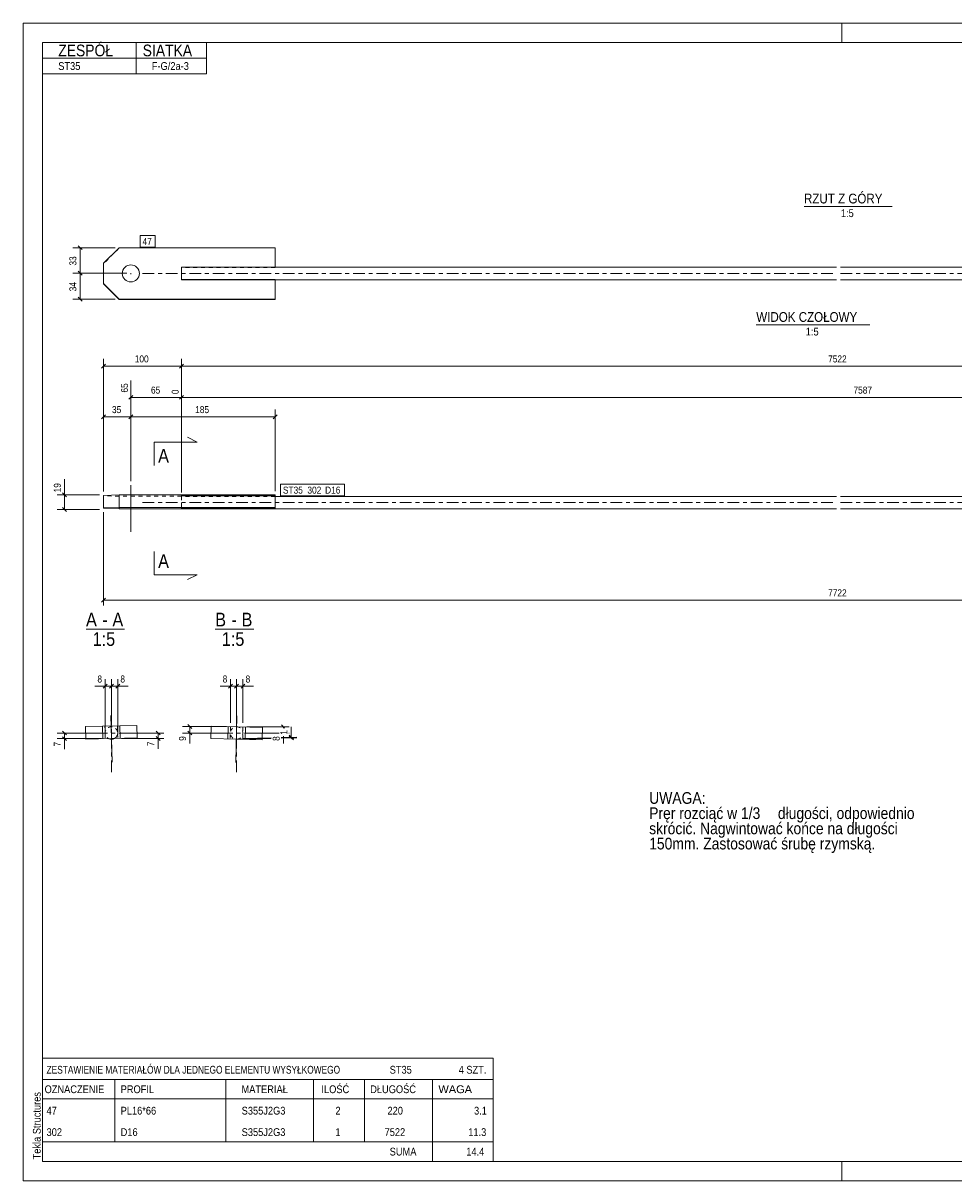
# Model space of a CAD drawing. Header units: millimetres. Extents: x 0 to 420, y 0 to 297.
# Tile 1 of 2: x 0 to 239, y 0 to 297. Entities that reach past the tile are written whole.
import ezdxf

# ---------------------------------------------------------------- set-up
doc = ezdxf.new("R2010")
doc.units = ezdxf.units.MM
for name, pattern in [('XKITLINE00', [0]), ('XKITLINE01', [4, 1, -1, 1, -1]), ('XKITLINE03', [6, 3, -1, 1, -1])]:
    doc.linetypes.add(name, pattern=pattern)
for name, color, linetype, lineweight in [('Arkusz rysunku', 3, 'Continuous', 0), ('Element', 2, 'Continuous', 0), ('Inny typ obiektu', 7, 'Continuous', 0), ('Przekrój', 7, 'Continuous', 0), ('Tekst', 7, 'Continuous', 0), ('Wymiar', 4, 'Continuous', 0), ('Znak elementu', 2, 'Continuous', 0), ('Śruba', 3, 'Continuous', 0)]:
    doc.layers.add(name, color=color, linetype=linetype, lineweight=lineweight)
doc.styles.add('ARIAL', font='ARIAL.TTF')

msp = doc.modelspace()

# ---------------------------------------------------------------- linework, layer by layer
at = {"layer": 'Arkusz rysunku', "linetype": 'XKITLINE00', "lineweight": 0}
for p, q in [((420, 297), (0, 297)), ((0, 297), (0, 0)), ((0, 292), (0, 297)), ((5, 297), (0, 297)), ((210, 292), (210, 297)), ((415, 292), (5, 292)), ((5, 292), (5, 5)), ((0, 0), (0, 5)), ((5, 5), (415, 5)), ((210, 0), (210, 5)), ((0, 0), (420, 0))]:
    msp.add_line(p, q, dxfattribs=at)
at = {"layer": 'Element', "linetype": 'XKITLINE00', "lineweight": 0}
for p, q in [((24.62, 239.4), (20.62, 235.4)), ((64.62, 239.4), (24.62, 239.4)), ((64.62, 239.4), (64.62, 234.36)), ((20.62, 235.4), (20.62, 230.13)), ((40.62, 234.4), (64.62, 234.4)), ((40.62, 234.4), (40.62, 231.2)), ((40.62, 234.36), (208.62, 234.36)), ((209.62, 234.36), (377.62, 234.36)), ((20.62, 230.2), (24.62, 226.2)), ((24.62, 226.13), (20.62, 230.13)), ((40.62, 231.2), (64.62, 231.2)), ((64.62, 226.13), (64.62, 231.2)), ((208.62, 231.16), (64.62, 231.16)), ((353.62, 231.16), (209.62, 231.16)), ((24.62, 226.2), (64.62, 226.2)), ((24.62, 226.2), (24.62, 226.13)), ((24.62, 226.13), (64.62, 226.13)), ((20.62, 175.86), (24.62, 175.96)), ((20.62, 172.54), (20.62, 175.86)), ((24.62, 175.96), (64.62, 175.96)), ((24.62, 175.96), (24.62, 172.76)), ((64.62, 175.96), (64.62, 172.64)), ((208.62, 175.6), (64.62, 175.6)), ((353.62, 175.6), (209.62, 175.6)), ((24.62, 172.76), (20.62, 172.66)), ((20.62, 172.54), (24.62, 172.44)), ((24.62, 172.76), (64.62, 172.76)), ((40.62, 172.44), (24.62, 172.44)), ((40.62, 172.64), (40.62, 172.62)), ((40.62, 172.64), (64.62, 172.64)), ((40.62, 172.62), (40.62, 172.4)), ((40.62, 172.4), (208.62, 172.4)), ((209.62, 172.4), (377.62, 172.4)), ((15.98, 116.52), (29.17, 116.84)), ((15.98, 116.52), (29.17, 116.84)), ((16.06, 113.32), (15.98, 116.52)), ((16.06, 113.32), (15.98, 116.52)), ((29.17, 116.84), (29.25, 113.64)), ((29.17, 116.84), (29.25, 113.64)), ((48.18, 116.66), (48.1, 113.46)), ((48.18, 116.66), (48.1, 113.46)), ((61.38, 116.34), (48.18, 116.66)), ((61.38, 116.34), (48.18, 116.66)), ((61.38, 116.34), (61.3, 113.15)), ((61.3, 113.15), (61.38, 116.34)), ((29.25, 113.64), (16.06, 113.32)), ((29.25, 113.64), (16.06, 113.32)), ((61.3, 113.15), (48.1, 113.46)), ((48.1, 113.46), (61.3, 113.15))]:
    msp.add_line(p, q, dxfattribs=at)
at = {"layer": 'Element', "linetype": 'XKITLINE01', "lineweight": 0}
for p, q in [((24.62, 239.32), (20.62, 235.32)), ((24.62, 239.4), (24.62, 239.32)), ((24.62, 239.32), (64.62, 239.32)), ((40.62, 231.16), (40.62, 234.36)), ((64.62, 234.32), (40.62, 234.32)), ((64.62, 234.36), (64.62, 234.32)), ((64.62, 234.36), (64.62, 234.32)), ((40.62, 231.2), (40.62, 231.13)), ((40.62, 231.2), (40.62, 231.13)), ((64.62, 231.16), (40.62, 231.16)), ((40.62, 231.13), (64.62, 231.13)), ((20.62, 175.74), (20.62, 175.86)), ((24.62, 175.64), (20.62, 175.74)), ((64.62, 175.64), (24.62, 175.64)), ((64.62, 175.84), (40.62, 175.84)), ((40.62, 175.84), (40.62, 175.76)), ((40.62, 175.84), (40.62, 172.64)), ((40.62, 175.76), (64.62, 175.76)), ((64.62, 175.6), (40.62, 175.6)), ((40.62, 175.6), (40.62, 172.62)), ((64.62, 175.96), (64.62, 175.84)), ((64.62, 175.76), (64.62, 175.64)), ((20.62, 172.66), (20.62, 172.54)), ((24.62, 172.44), (24.62, 172.76)), ((40.62, 172.62), (40.62, 172.76)), ((40.62, 172.76), (40.62, 172.64)), ((40.62, 172.62), (40.62, 172.56)), ((64.62, 172.56), (40.62, 172.56)), ((64.62, 172.44), (40.62, 172.44)), ((64.62, 172.64), (64.62, 172.56)), ((64.62, 172.64), (64.62, 172.44)), ((64.62, 172.44), (64.62, 172.56)), ((20.98, 116.64), (21.05, 113.44)), ((24.18, 116.72), (24.25, 113.52)), ((53.18, 116.54), (53.1, 113.34)), ((56.38, 116.46), (56.3, 113.26))]:
    msp.add_line(p, q, dxfattribs=at)
at = {"layer": 'Element', "linetype": 'XKITLINE03', "lineweight": 0}
for p, q in [((30.62, 232.76), (208.62, 232.76)), ((209.62, 232.76), (387.62, 232.76)), ((30.62, 174), (208.62, 174)), ((209.62, 174), (387.62, 174)), ((22.62, 104.88), (22.62, 124.88)), ((54.74, 104.88), (54.74, 124.88)), ((12.62, 114.88), (32.62, 114.88)), ((44.74, 114.88), (64.74, 114.88))]:
    msp.add_line(p, q, dxfattribs=at)
at = {"layer": 'Element', "linetype": 'XKITLINE01', "lineweight": 0}
for centre, start, end in [((22.62, 114.88), 300, 244.6635), ((54.74, 114.88), 272.1751, 267.3969)]:
    msp.add_arc(centre, 1.6, start, end, dxfattribs=at)
at = {"layer": 'Element', "linetype": 'XKITLINE00', "lineweight": 0}
for centre, start, end in [((22.62, 114.88), 244.6635, 300), ((54.74, 114.88), 267.3969, 272.1751)]:
    msp.add_arc(centre, 1.6, start, end, dxfattribs=at)
at = {"layer": 'Inny typ obiektu', "linetype": 'XKITLINE00', "lineweight": 0}
for p, q in [((5, 292), (47, 292)), ((5, 292), (5, 288)), ((29, 288), (29, 292)), ((47, 288), (47, 292)), ((5, 288), (47, 288)), ((5, 288), (5, 284)), ((29, 288), (29, 284)), ((47, 288), (47, 284)), ((5, 284), (47, 284)), ((200.26, 250), (222.86, 250)), ((188.02, 219.62), (217.1, 219.62)), ((16.12, 141.5), (26, 141.5)), ((49.26, 141.5), (59.14, 141.5)), ((5, 31.5), (5, 26)), ((5, 31.5), (120.5, 31.5)), ((120.5, 31.5), (120.5, 26)), ((5, 26), (5, 21)), ((5, 26), (120.5, 26)), ((23.5, 26), (23.5, 21)), ((52, 21), (52, 26)), ((74.5, 26), (74.5, 21)), ((87.5, 26), (87.5, 21)), ((105, 26), (105, 21)), ((120.5, 26), (120.5, 21)), ((5, 21), (120.5, 21)), ((5, 21), (5, 15.5)), ((23.5, 21), (23.5, 15.5)), ((52, 15.5), (52, 21)), ((74.5, 21), (74.5, 15.5)), ((87.5, 21), (87.5, 15.5)), ((105, 21), (105, 15.5)), ((120.5, 21), (120.5, 15.5)), ((5, 15.5), (5, 10)), ((23.5, 15.5), (23.5, 10)), ((52, 10), (52, 15.5)), ((74.5, 15.5), (74.5, 10)), ((87.5, 15.5), (87.5, 10)), ((105, 15.5), (105, 10)), ((120.5, 15.5), (120.5, 10)), ((5, 10), (5, 5)), ((5, 10), (120.5, 10)), ((105, 10), (105, 5)), ((120.5, 10), (120.5, 5)), ((5, 5), (120.5, 5))]:
    msp.add_line(p, q, dxfattribs=at)
at = {"layer": 'Przekrój', "linetype": 'XKITLINE00', "lineweight": 0}
for p, q in [((44.62, 189.51), (42.12, 190.76)), ((33.62, 189.51), (33.62, 183.51)), ((33.62, 189.51), (39.62, 189.51)), ((39.62, 189.51), (44.62, 189.51)), ((33.62, 155.49), (33.62, 161.49)), ((33.62, 155.49), (39.62, 155.49)), ((39.62, 155.49), (44.62, 155.49)), ((44.62, 155.49), (42.12, 154.24))]:
    msp.add_line(p, q, dxfattribs=at)
at = {"layer": 'Wymiar', "linetype": 'XKITLINE00', "lineweight": 0}
for p, q in [((23.62, 239.4), (12.76, 239.4)), ((14.11, 239.91), (15.13, 238.89)), ((14.62, 232.87), (14.62, 239.4)), ((26.62, 232.87), (12.76, 232.87)), ((26.62, 232.87), (12.76, 232.87)), ((14.11, 233.38), (15.13, 232.36)), ((14.11, 233.38), (15.13, 232.36)), ((14.62, 226.2), (14.62, 232.87)), ((23.62, 226.2), (12.76, 226.2)), ((14.11, 226.71), (15.13, 225.7)), ((21.13, 209.51), (20.11, 208.5)), ((20.62, 176.86), (20.62, 210.86)), ((20.62, 209), (40.62, 209)), ((41.13, 209.51), (40.11, 208.5)), ((41.13, 209.51), (40.11, 208.5)), ((40.62, 176.6), (40.62, 210.86)), ((40.62, 176.6), (40.62, 210.86)), ((40.62, 209), (377.62, 209)), ((27.62, 179.5), (27.62, 205.29)), ((40.62, 176.6), (40.62, 203.16)), ((40.62, 176.6), (40.62, 203.16)), ((28.13, 201.51), (27.11, 200.5)), ((27.62, 201), (40.62, 201)), ((41.13, 201.51), (40.11, 200.5)), ((41.13, 201.51), (40.11, 200.5)), ((40.62, 201), (390.62, 201)), ((21.13, 196.51), (20.11, 195.5)), ((20.62, 176.86), (20.62, 197.86)), ((28.13, 196.51), (27.11, 195.5)), ((28.13, 196.51), (27.11, 195.5)), ((27.62, 179.5), (27.62, 197.86)), ((27.62, 179.5), (27.62, 197.86)), ((65.13, 196.51), (64.11, 195.5)), ((64.62, 176.96), (64.62, 197.86)), ((20.62, 196), (27.62, 196)), ((27.62, 196), (64.62, 196)), ((10.62, 175.96), (10.62, 179.98)), ((10.62, 175.96), (10.62, 179.98)), ((19.62, 175.96), (8.76, 175.96)), ((10.11, 176.47), (11.13, 175.45)), ((10.62, 172.27), (10.62, 175.96)), ((19.62, 172.27), (8.76, 172.27)), ((10.11, 172.77), (11.13, 171.76)), ((20.62, 171.54), (20.62, 147.56)), ((21.13, 149.51), (20.11, 148.5)), ((20.62, 149), (397.62, 149)), ((21.05, 114.44), (21.05, 128.74)), ((22.62, 117.48), (22.62, 128.74)), ((22.62, 117.48), (22.62, 128.74)), ((24.25, 114.52), (24.25, 128.74)), ((53.18, 117.54), (53.18, 128.74)), ((54.74, 117.48), (54.74, 128.74)), ((54.74, 117.48), (54.74, 128.74)), ((56.38, 117.46), (56.38, 128.74)), ((21.05, 126.88), (18.37, 126.88)), ((21.05, 126.88), (18.37, 126.88)), ((21.56, 127.39), (20.55, 126.38)), ((21.05, 126.88), (22.62, 126.88)), ((23.13, 127.39), (22.11, 126.38)), ((23.13, 127.39), (22.11, 126.38)), ((22.62, 126.88), (24.25, 126.88)), ((24.76, 127.39), (23.74, 126.38)), ((24.25, 126.88), (26.94, 126.88)), ((24.25, 126.88), (26.94, 126.88)), ((53.18, 126.88), (50.49, 126.88)), ((53.18, 126.88), (50.49, 126.88)), ((53.69, 127.39), (52.67, 126.38)), ((53.18, 126.88), (54.74, 126.88)), ((55.25, 127.39), (54.23, 126.38)), ((55.25, 127.39), (54.23, 126.38)), ((54.74, 126.88), (56.38, 126.88)), ((56.89, 127.39), (55.87, 126.38)), ((56.38, 126.88), (59.06, 126.88)), ((56.38, 126.88), (59.06, 126.88)), ((52.18, 116.54), (40.88, 116.54)), ((42.23, 117.05), (43.25, 116.03)), ((42.74, 114.88), (42.74, 116.54)), ((57.38, 116.46), (68.18, 116.46)), ((66.23, 116.97), (67.06, 116.14)), ((66.74, 116.14), (66.74, 116.46)), ((68.77, 113.81), (68.71, 116.5)), ((68.77, 113.81), (68.71, 116.5)), ((20.02, 114.88), (8.76, 114.88)), ((20.05, 113.44), (8.76, 113.44)), ((10.11, 115.39), (11.13, 114.38)), ((10.11, 113.95), (11.13, 112.93)), ((10.62, 113.44), (10.62, 114.88)), ((10.62, 113.44), (10.62, 110.76)), ((10.62, 113.44), (10.62, 110.76)), ((25.22, 114.88), (36.06, 114.88)), ((25.25, 113.52), (36.06, 113.52)), ((34.11, 115.39), (35.13, 114.38)), ((34.11, 114.03), (35.13, 113.01)), ((34.62, 113.52), (34.62, 114.88)), ((34.62, 113.52), (34.62, 110.83)), ((34.62, 113.52), (34.62, 110.83)), ((52.14, 114.88), (40.88, 114.88)), ((42.23, 115.39), (43.25, 114.38)), ((42.74, 114.88), (42.74, 112.2)), ((42.74, 114.88), (42.74, 112.2)), ((55.74, 113.31), (63.62, 113.5)), ((56.54, 113.52), (63.62, 113.69)), ((57.34, 114.88), (65.62, 114.88)), ((66.14, 113.75), (70.21, 113.85)), ((66.14, 113.56), (70.21, 113.65)), ((66.74, 114.08), (66.74, 112.2)), ((66.74, 114.08), (66.74, 112.2)), ((68.14, 114.88), (68.18, 114.88)), ((68.25, 114.31), (69.29, 113.32)), ((68.25, 114.11), (69.3, 113.12)), ((68.77, 113.62), (68.77, 113.81))]:
    msp.add_line(p, q, dxfattribs=at)
at = {"layer": 'Znak elementu', "linetype": 'XKITLINE00', "lineweight": 0}
for p, q in [((30.02, 242.5), (33.89, 242.5)), ((30.02, 239.5), (30.02, 242.5)), ((33.89, 239.5), (33.89, 242.5)), ((30.02, 239.5), (33.89, 239.5)), ((66.02, 178.7), (82.45, 178.7)), ((66.02, 175.7), (66.02, 178.7)), ((82.45, 175.7), (82.45, 178.7)), ((66.02, 175.7), (82.45, 175.7))]:
    msp.add_line(p, q, dxfattribs=at)
at = {"layer": 'Śruba', "linetype": 'XKITLINE00', "lineweight": 0}
for p, q in [((27.62, 232.87), (27.62, 232.58)), ((27.62, 178.5), (27.62, 166.5)), ((22.51, 119.38), (22.8, 107.38)), ((54.84, 119.29), (54.56, 107.3)), ((20.38, 116.63), (20.45, 113.43)), ((24.78, 116.73), (24.85, 113.53)), ((52.58, 116.55), (52.5, 113.35)), ((56.98, 116.45), (56.9, 113.25))]:
    msp.add_line(p, q, dxfattribs=at)
msp.add_circle((27.62, 232.8), 2.2, dxfattribs=at)

# ---------------------------------------------------------------- texts
at = {"layer": 'Arkusz rysunku', "style": 'ARIAL', "width": 0.85}
msp.add_text('Tekla Structures', height=2, rotation=90, dxfattribs=at).set_placement((4.5, 5.5))
at = {"layer": 'Inny typ obiektu', "style": 'ARIAL'}
for s, height, width, p in [('ZESPÓŁ', 3, 0.85, (9, 288.5)), ('SIATKA', 3, 0.85, (30.66, 288.5)), ('ST35', 2, 0.85, (9, 285)), ('F-G/2a-3', 2, 0.85, (33, 285)), ('RZUT Z GÓRY', 2.5, 0.85, (200.26, 250.75)), ('1:5', 2, 0.85, (209.71, 247.25)), ('WIDOK CZOŁOWY', 2.5, 0.85, (188.02, 220.37)), ('1:5', 2, 0.85, (200.71, 216.87)), ('A', 3.5, 0.85, (16.12, 142.25)), ('A', 3.5, 0.85, (22.89, 142.25)), ('B', 3.5, 0.85, (49.26, 142.25)), ('B', 3.5, 0.85, (56.02, 142.25)), ('-', 3.5, 0.85, (20.28, 142.25)), ('-', 3.5, 0.85, (53.42, 142.25)), ('1:5', 3.5, 0.85, (17.82, 137.25)), ('1:5', 3.5, 0.85, (50.95, 137.25)), ('ZESTAWIENIE MATERIAŁÓW DLA JEDNEGO ELEMENTU WYSYŁKOWEGO', 2, 0.765, (6, 27.5)), ('ST35', 2, 0.85, (94, 27.5)), ('4', 2, 0.85, (111.69, 27.5)), (' SZT.', 2, 0.85, (113, 27.5)), ('OZNACZENIE', 2, 0.85, (5.5, 22.5)), ('PROFIL', 2, 0.85, (25, 22.5)), ('MATERIAŁ', 2, 0.85, (56, 22.5)), ('ILOŚĆ', 2, 0.85, (76.5, 22.5)), ('DŁUGOŚĆ', 2, 0.85, (89, 22.5)), ('WAGA', 2, 1.008832, (106.5, 22.5)), ('47', 2, 0.85, (6, 17)), ('PL16*66', 2, 0.85, (25, 17)), ('S355J2G3', 2, 0.85, (56.04, 17)), ('2', 2, 0.85, (80.09, 17)), ('220', 2, 0.85, (93.44, 17)), ('3.1', 2, 0.85, (115.63, 17)), ('302', 2, 0.85, (6, 11.5)), ('D16', 2, 0.85, (25, 11.5)), ('S355J2G3', 2, 0.85, (56.04, 11.5)), ('1', 2, 0.85, (80.09, 11.5)), ('7522', 2, 0.85, (92.7, 11.5)), ('11.3', 2, 0.85, (114.15, 11.5)), ('SUMA', 2, 0.85, (94, 6.5)), ('14.4', 2, 0.85, (113.65, 6.5))]:
    msp.add_text(s, height=height, dxfattribs=dict(at, width=width)).set_placement(p)
at = {"layer": 'Przekrój', "style": 'ARIAL', "width": 0.85}
for p in [(34.62, 184.26), (34.62, 157.24)]:
    msp.add_text('A', height=3.5, dxfattribs=at).set_placement(p)
at = {"layer": 'Tekst', "style": 'ARIAL', "width": 0.85}
for s, p in [('UWAGA:', (160.55, 96.72)), ('Pręr rozciąć w 1/3', (160.55, 92.82)), (' długości, odpowiednio', (192.57, 92.82)), ('skrócić. Nagwintować końce na długości ', (160.55, 88.92)), ('150mm. Zastosować śrubę rzymską.', (160.55, 85.02))]:
    msp.add_text(s, height=3, dxfattribs=at).set_placement(p)
at = {"layer": 'Wymiar', "style": 'ARIAL', "width": 0.85}
for s, rotation, p in [('33', 90.0002, (13.66, 234.8)), ('34', 90.0002, (13.66, 228.2)), ('65', 90.0002, (26.9, 202.22)), ('0', 90.0002, (39.9, 201.82)), ('19', 90.0002, (9.66, 176.63)), ('9', 90.0002, (41.78, 112.87)), ('8', 90.0002, (65.78, 112.87)), ('1', 91.3639, (67.79, 114.46)), ('7', 90.0002, (9.66, 111.43)), ('7', 90.0002, (33.66, 111.51))]:
    msp.add_text(s, height=1.8, rotation=rotation, dxfattribs=at).set_placement(p)
for s, p in [('100', (28.62, 209.96)), ('7522', (206.45, 209.96)), ('65', (32.78, 201.96)), ('7587', (212.95, 201.96)), ('35', (22.78, 196.96)), ('185', (44.12, 196.96)), ('7722', (206.45, 149.96)), ('8', (19.04, 127.84)), ('8', (24.93, 127.84)), ('8', (51.17, 127.84)), ('8', (57.05, 127.84))]:
    msp.add_text(s, height=1.8, dxfattribs=at).set_placement(p)
at = {"layer": 'Znak elementu', "style": 'ARIAL', "width": 0.85}
for s, p in [('47', (30.62, 240.1)), ('ST35', (66.62, 176.3)), ('302', (72.9, 176.3)), ('D16', (77.44, 176.3))]:
    msp.add_text(s, height=1.8, dxfattribs=at).set_placement(p)

doc.saveas('drawing.dxf')
